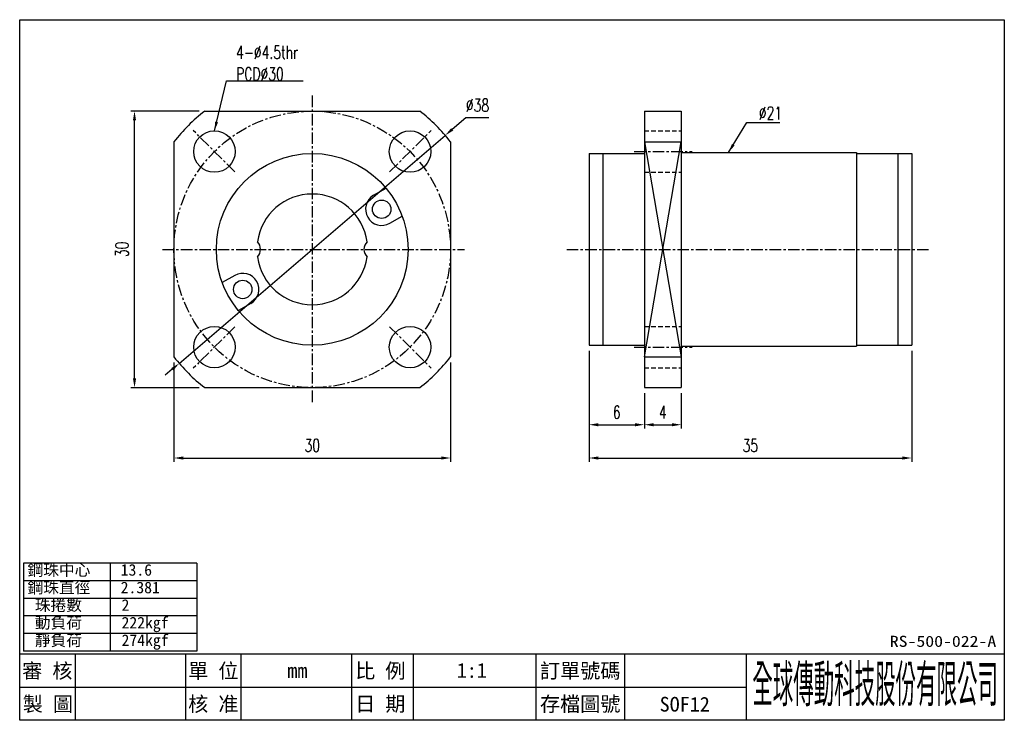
# Model space of a CAD drawing. Header units: millimetres. Extents: x 7 to 113, y 6 to 82.
import ezdxf
from ezdxf.enums import TextEntityAlignment as Align

# ---------------------------------------------------------------- set-up
doc = ezdxf.new("R2010")
doc.units = ezdxf.units.MM
doc.linetypes.add('CENTER', pattern=[2, 1.25, -0.25, 0.25, -0.25])
doc.linetypes.add('DASHED', pattern=[0.75, 0.5, -0.25])
for name, color, linetype in [('CHA', 2, 'Continuous'), ('CL', 1, 'CENTER'), ('DIM', 4, 'Continuous'), ('HID', 2, 'DASHED'), ('OUT', 3, 'Continuous')]:
    doc.layers.add(name, color=color, linetype=linetype)
doc.styles.add('DIM-7', font='SIMPLEX.shx', dxfattribs={"width": 0.7, "bigfont": 'chineset.shx'})
doc.styles.add('T', font='kaiu.ttf')
doc.dimstyles.new('CNS', dxfattribs={"dimscale": 0.4, "dimtxt": 3.5, "dimasz": 2.5, "dimexe": 1, "dimexo": 1.5, "dimgap": 0.09, "dimtad": 0, "dimtoh": 1, "dimdsep": 46, "dimtxsty": 'DIM-7', "dimcen": 0.09, "dimclrd": 256, "dimclre": 256, "dimclrt": 4, "dimadec": 0, "dimazin": 0, "dimtfac": 1, "dimtmove": 1, "dimatfit": 0, "dimfxl": 1, "dimtvp": 0.971429, "dimtolj": 1, "dimarcsym": 0})

# ---------------------------------------------------------------- blocks, each defined once
blk = doc.blocks.new('*D8')
at = {"layer": 'DEFPOINTS', "color": 0}
for p in [(68.42, 46.52), (103.42, 46.52), (103.42, 34.29)]:
    blk.add_point(p, dxfattribs=at)
at = {"layer": 'DIM', "lineweight": -2}
for p, q in [((68.42, 45.92), (68.42, 33.89)), ((103.42, 45.92), (103.42, 33.89)), ((69.42, 34.29), (102.42, 34.29))]:
    blk.add_line(p, q, dxfattribs=at)
at = {"layer": 'DIM'}
for points in [[(69.42, 34.46), (69.42, 34.12), (68.42, 34.29)], [(102.42, 34.46), (102.42, 34.12), (103.42, 34.29)]]:
    blk.add_solid(points, dxfattribs=at)
at = {"layer": 'DIM', "color": 4, "insert": (85.92, 35.65), "char_height": 1.4, "attachment_point": 5, "style": 'DIM-7'}
blk.add_mtext('\\A1;35', dxfattribs=at)
blk = doc.blocks.new('*D9')
at = {"layer": 'DEFPOINTS', "color": 0}
for p in [(23.4, 45.26), (53.4, 45.26), (53.4, 34.29)]:
    blk.add_point(p, dxfattribs=at)
at = {"layer": 'DIM', "lineweight": -2}
for p, q in [((23.4, 44.66), (23.4, 33.89)), ((53.4, 44.66), (53.4, 33.89)), ((24.4, 34.29), (52.4, 34.29))]:
    blk.add_line(p, q, dxfattribs=at)
at = {"layer": 'DIM'}
for points in [[(24.4, 34.46), (24.4, 34.12), (23.4, 34.29)], [(52.4, 34.46), (52.4, 34.12), (53.4, 34.29)]]:
    blk.add_solid(points, dxfattribs=at)
at = {"layer": 'DIM', "color": 4, "insert": (38.4, 35.65), "char_height": 1.4, "attachment_point": 5, "style": 'DIM-7'}
blk.add_mtext('\\A1;30', dxfattribs=at)
blk = doc.blocks.new('*D10')
at = {"layer": 'DEFPOINTS', "color": 0}
for p in [(19.12, 71.92), (26.73, 71.92), (26.73, 41.92)]:
    blk.add_point(p, dxfattribs=at)
at = {"layer": 'DIM', "lineweight": -2}
for p, q in [((26.13, 71.92), (18.72, 71.92)), ((19.12, 42.92), (19.12, 70.92)), ((26.13, 41.92), (18.72, 41.92))]:
    blk.add_line(p, q, dxfattribs=at)
at = {"layer": 'DIM'}
for points in [[(18.95, 70.92), (19.29, 70.92), (19.12, 71.92)], [(18.95, 42.92), (19.29, 42.92), (19.12, 41.92)]]:
    blk.add_solid(points, dxfattribs=at)
at = {"layer": 'DIM', "color": 4, "insert": (17.76, 56.92), "char_height": 1.4, "attachment_point": 5, "rotation": 90, "style": 'DIM-7'}
blk.add_mtext('\\A1;30', dxfattribs=at)
blk = doc.blocks.new('*D11')
at = {"layer": 'DEFPOINTS', "color": 0}
for p in [(52.82, 69.29), (23.97, 44.56)]:
    blk.add_point(p, dxfattribs=at)
at = {"layer": 'DIM', "lineweight": -2}
for p, q in [((55.05, 71.2), (53.58, 69.94)), ((57.56, 71.2), (55.05, 71.2)), ((23.97, 44.56), (52.82, 69.29)), ((23.21, 43.91), (22.45, 43.26))]:
    blk.add_line(p, q, dxfattribs=at)
at = {"layer": 'DIM'}
for points in [[(53.47, 70.07), (53.69, 69.81), (52.82, 69.29)], [(23.1, 44.04), (23.32, 43.78), (23.97, 44.56)]]:
    blk.add_solid(points, dxfattribs=at)
at = {"layer": 'DIM', "color": 4, "insert": (56.33, 72.56), "char_height": 1.4, "attachment_point": 5, "style": 'DIM-7'}
blk.add_mtext('\\A1;∅38', dxfattribs=at)
blk = doc.blocks.new('*D12')
at = {"layer": 'DEFPOINTS', "color": 0}
for p in [(68.42, 46.52), (74.42, 41.92), (74.42, 37.9)]:
    blk.add_point(p, dxfattribs=at)
at = {"layer": 'DIM', "lineweight": -2}
for p, q in [((68.42, 45.92), (68.42, 37.5)), ((74.42, 41.32), (74.42, 37.5)), ((69.42, 37.9), (73.42, 37.9))]:
    blk.add_line(p, q, dxfattribs=at)
at = {"layer": 'DIM'}
for points in [[(69.42, 38.07), (69.42, 37.73), (68.42, 37.9)], [(73.42, 38.07), (73.42, 37.73), (74.42, 37.9)]]:
    blk.add_solid(points, dxfattribs=at)
at = {"layer": 'DIM', "color": 4, "insert": (71.42, 39.26), "char_height": 1.4, "attachment_point": 5, "style": 'DIM-7'}
blk.add_mtext('\\A1;6', dxfattribs=at)
blk = doc.blocks.new('*D13')
at = {"layer": 'DEFPOINTS', "color": 0}
for p in [(74.42, 41.92), (78.42, 41.92), (78.42, 37.9)]:
    blk.add_point(p, dxfattribs=at)
at = {"layer": 'DIM', "lineweight": -2}
for p, q in [((74.42, 41.32), (74.42, 37.5)), ((78.42, 41.32), (78.42, 37.5)), ((75.42, 37.9), (77.42, 37.9))]:
    blk.add_line(p, q, dxfattribs=at)
at = {"layer": 'DIM'}
for points in [[(75.42, 38.07), (75.42, 37.73), (74.42, 37.9)], [(77.42, 38.07), (77.42, 37.73), (78.42, 37.9)]]:
    blk.add_solid(points, dxfattribs=at)
at = {"layer": 'DIM', "color": 4, "insert": (76.42, 39.26), "char_height": 1.4, "attachment_point": 5, "style": 'DIM-7'}
blk.add_mtext('\\A1;4', dxfattribs=at)

msp = doc.modelspace()

# ---------------------------------------------------------------- linework, layer by layer
at = {"layer": 'CHA', "color": 7}
for p, q in [((6.665, 5.837), (6.665, 81.837)), ((6.665, 81.837), (113.465, 81.837)), ((113.465, 81.837), (113.465, 5.837)), ((6.665, 13.037), (113.465, 13.037)), ((113.465, 5.837), (6.665, 5.837))]:
    msp.add_line(p, q, dxfattribs=at)
at = {"layer": 'CHA'}
for p, q in [((12.665, 13.037), (12.665, 5.837)), ((24.665, 13.037), (24.665, 5.837)), ((30.665, 13.037), (30.665, 5.837)), ((42.665, 13.037), (42.665, 5.837)), ((49.332, 13.037), (49.332, 5.837)), ((62.665, 13.037), (62.665, 5.837)), ((72.257, 13.037), (72.257, 5.837)), ((85.465, 13.037), (85.465, 5.837)), ((6.665, 9.437), (85.465, 9.437))]:
    msp.add_line(p, q, dxfattribs=at)
at = {"layer": 'CL'}
for p, q in [((38.397, 73.613), (38.397, 40.146)), ((30.002, 65.319), (25.496, 69.825)), ((46.792, 65.319), (51.297, 69.825)), ((73.332, 67.531), (79.615, 67.531)), ((22.151, 56.924), (54.91, 56.924)), ((66.009, 56.924), (105.287, 56.924)), ((30.002, 48.529), (25.496, 44.024)), ((46.792, 48.529), (51.297, 44.024)), ((73.332, 46.318), (79.615, 46.318))]:
    msp.add_line(p, q, dxfattribs=at)
msp.add_circle((38.397, 56.924), 15, dxfattribs=at)
at = {"layer": 'DIM'}
for p, q in [((7.072, 22.879), (7.072, 13.348)), ((25.884, 22.879), (7.072, 22.879)), ((16.478, 22.879), (16.478, 13.348)), ((25.884, 22.879), (25.884, 13.348)), ((25.884, 20.973), (7.072, 20.973)), ((25.884, 19.066), (7.072, 19.066)), ((25.884, 17.16), (7.072, 17.16)), ((25.884, 15.254), (7.072, 15.254)), ((25.884, 13.348), (7.072, 13.348))]:
    msp.add_line(p, q, dxfattribs=at)
at = {"layer": 'HID'}
for p, q in [((74.421, 69.781), (78.421, 69.781)), ((74.421, 65.281), (78.421, 65.281)), ((74.421, 48.568), (78.421, 48.568)), ((74.421, 44.068), (78.421, 44.068))]:
    msp.add_line(p, q, dxfattribs=at)
at = {"layer": 'OUT'}
for p, q in [((26.735, 71.924), (50.059, 71.924)), ((74.421, 71.924), (74.421, 41.924)), ((74.421, 71.924), (78.421, 71.924)), ((78.421, 71.924), (78.421, 41.924)), ((23.397, 68.586), (23.397, 45.262)), ((53.397, 68.586), (53.397, 45.262)), ((74.421, 68.586), (78.421, 45.262)), ((74.421, 45.262), (78.421, 68.586)), ((74.421, 68.586), (78.421, 68.586)), ((68.421, 67.324), (68.421, 46.524)), ((68.421, 67.324), (74.421, 67.324)), ((69.921, 67.324), (69.921, 46.524)), ((78.421, 67.424), (78.421, 46.424)), ((78.421, 67.424), (97.421, 67.424)), ((97.421, 67.424), (97.421, 46.424)), ((97.421, 67.324), (103.421, 67.324)), ((101.921, 67.324), (101.921, 46.524)), ((103.421, 67.324), (103.421, 46.524)), ((45.056, 62.79), (46.4, 63.566)), ((46.806, 59.759), (48.15, 60.535)), ((29.987, 54.09), (28.643, 53.314)), ((31.737, 51.059), (30.393, 50.283)), ((68.421, 46.524), (74.421, 46.524)), ((78.421, 46.424), (97.421, 46.424)), ((97.421, 46.524), (103.421, 46.524)), ((74.421, 45.262), (78.421, 45.262)), ((26.735, 41.924), (50.059, 41.924)), ((74.421, 41.924), (78.421, 41.924))]:
    msp.add_line(p, q, dxfattribs=at)
for centre, radius in [((27.79, 67.531), 2.25), ((49.003, 67.531), 2.25), ((38.397, 56.924), 10.4), ((45.931, 61.274), 1), ((30.862, 52.574), 1), ((27.79, 46.318), 2.25), ((49.003, 46.318), 2.25)]:
    msp.add_circle(centre, radius, dxfattribs=at)
for centre, radius, start, end in [((38.397, 56.924), 19, 127.86365, 142.13635), ((38.397, 56.924), 19, 37.86365, 52.13635), ((38.397, 56.924), 6, 7.91582, 172.08418), ((45.931, 61.274), 1.75, 120.00002, 299.99999), ((31.597, 56.924), 1.191, 316.05026, 43.94974), ((45.197, 56.924), 1.191, 136.05026, 223.94974), ((38.397, 56.924), 6, 187.91582, 352.08418), ((30.862, 52.574), 1.75, 300.00002, 119.99999), ((38.397, 56.924), 19, 217.86365, 232.13635), ((38.397, 56.924), 19, 307.86365, 322.13635)]:
    msp.add_arc(centre, radius, start, end, dxfattribs=at)

# ---------------------------------------------------------------- texts
at = {"layer": 'CHA', "style": 'T'}
for s, height, width, p, p2 in [('RS-500-022-A', 1.2, 1.133825, (101.045, 13.805), (112.591, 13.805)), ('全球傳動科技股份有限公司', 4, 0.392505, (86.131, 7.804), (112.778, 7.804))]:
    msp.add_text(s, height=height, dxfattribs=dict(at, width=width)).set_placement(p, p2, align=Align.FIT)
for s, p in [('審 核', (9.665, 11.237)), ('單 位', (27.665, 11.237)), ('mm', (36.787, 11.237)), ('比 例', (45.777, 11.237)), ('1:1', (55.708, 11.237)), ('訂單號碼', (67.461, 11.237)), ('製 圖', (9.726, 7.637)), ('核 准', (27.665, 7.637)), ('日 期', (45.777, 7.637)), ('存檔圖號', (67.461, 7.637)), ('SOF12', (78.803, 7.58))]:
    msp.add_text(s, height=1.6, dxfattribs=at).set_placement(p, align=Align.MIDDLE)
at = {"layer": 'DIM', "style": 'T'}
for s, p in [('鋼珠中心', (7.514, 21.526)), ('13.6', (17.62, 21.526)), ('鋼珠直徑', (7.514, 19.62)), ('2.381', (17.62, 19.62)), ('珠捲數', (8.308, 17.713)), ('2', (17.713, 17.713)), ('動負荷', (8.308, 15.807)), ('222kgf', (17.713, 15.807)), ('靜負荷', (8.308, 13.901)), ('274kgf', (17.713, 13.901))]:
    msp.add_text(s, height=1.25, dxfattribs=at).set_placement(p)
at = {"layer": 'DIM', "color": 4, "char_height": 1.4, "attachment_point": 7, "style": 'DIM-7'}
for s, insert in [('4-%%C4.5thr\\PPCD%%C30', (30.142, 75.254)), ('%%C21', (86.843, 71.001))]:
    msp.add_mtext(s, dxfattribs=dict(at, insert=insert))

# ---------------------------------------------------------------- dimensions: what is measured, and where the dimension line sits
at = {"layer": 'DIM'}
dim = msp.add_diameter_dim_2p(p1=(23.97, 44.56), p2=(52.823, 69.288), dimstyle='CNS', dxfattribs=at)
dim.commit()
dim.dimension.update_dxf_attribs({"geometry": '*D11', "text_midpoint": (55.053, 71.2), "dimtype": 163})
dim = msp.add_linear_dim(base=(19.119, 71.924), p1=(26.735, 41.924), p2=(26.735, 71.924), angle=90, dimstyle='CNS', dxfattribs=at)
dim.commit()
dim.dimension.update_dxf_attribs({"geometry": '*D10', "text_midpoint": (17.759, 56.924)})
for base, p1, p2, picture, middle in [((103.421, 34.289), (68.421, 46.524), (103.421, 46.524), '*D8', (85.921, 35.649)), ((74.421, 37.9), (68.421, 46.524), (74.421, 41.924), '*D12', (71.421, 39.26)), ((53.397, 34.289), (23.397, 45.262), (53.397, 45.262), '*D9', (38.397, 35.649)), ((78.421, 37.9), (74.421, 41.924), (78.421, 41.924), '*D13', (76.421, 39.26))]:
    dim = msp.add_linear_dim(base=base, p1=p1, p2=p2, dimstyle='CNS', dxfattribs=at)
    dim.commit()
    dim.dimension.update_dxf_attribs({"geometry": picture, "text_midpoint": middle})

# ---------------------------------------------------------------- leaders
at = {"layer": 'DIM', "annotation_type": 0, "has_hookline": 1, "hookline_direction": 0, "text_width": 7.28}
msp.add_leader([(27.79, 69.781), (29.106, 75.218), (30.106, 75.218)], dimstyle='CNS', override={"dimgap": 0.09, "dimtad": 1}, dxfattribs=at)
at = {"layer": 'DIM'}
msp.add_leader([(83.545, 67.424), (85.552, 70.685), (89.112, 70.685)], dimstyle='CNS', override={"dimgap": 0.09, "dimtad": 1}, dxfattribs=at)

doc.saveas('drawing.dxf')
